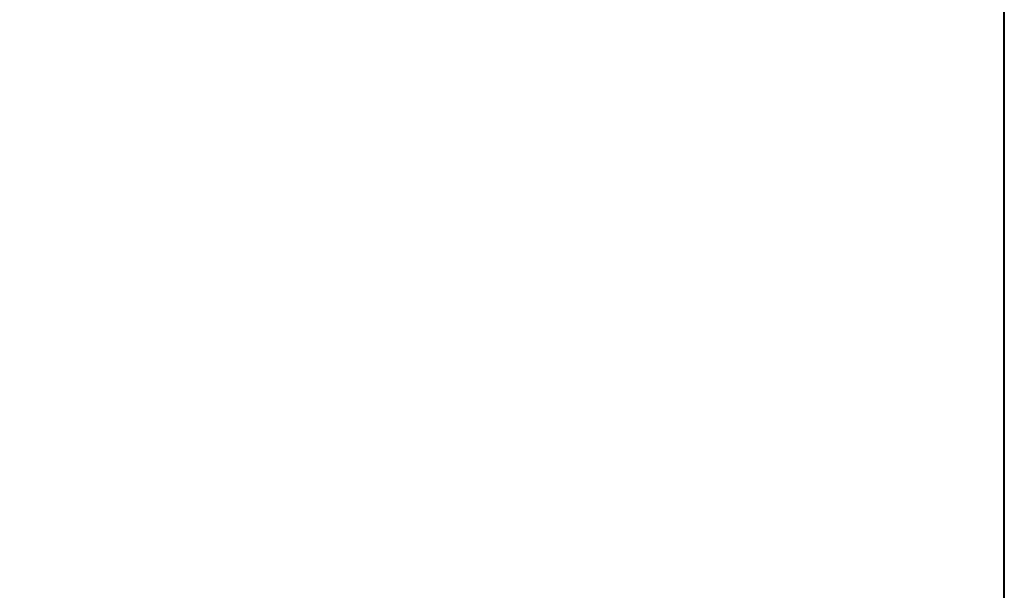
# Model space of a CAD drawing. Header units: millimetres. Extents: x 105028 to 874735, y -568483 to 191941.
# Tile 120 of 135: x 559485 to 580235, y 95960 to 107985. Entities that reach past the tile are written whole.
import ezdxf

# ---------------------------------------------------------------- set-up
doc = ezdxf.new("R2010")
doc.units = ezdxf.units.MM
doc.layers.add('формат', color=250, linetype='Continuous')
doc.styles.add('Arial', font='arial.ttf', dxfattribs={"width": 0.9, "height": 699.9999999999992})

# ---------------------------------------------------------------- blocks, each defined once
blk = doc.blocks.new('*U56')
at = {"lineweight": 40}
blk.add_lwpolyline([(-400, 4.999999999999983), (-4.999999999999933, 5.000000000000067), (-5.000000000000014, 589.0000000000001), (-400.0000000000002, 589.0000000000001)], close=True, dxfattribs=at)
at = {"style": 'Arial', "width": 0.9, "flags": 8}
blk.add_attdef('FORMAT', (-36.87188609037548, 1.257088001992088), '', height=2.8, dxfattribs=at)

msp = doc.modelspace()

# ---------------------------------------------------------------- block references
at = {"layer": 'формат', "xscale": 100, "yscale": 100, "zscale": 100}
msp.add_blockref('*U56', (580734.7403798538, 78333.9208188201), dxfattribs=at)

doc.saveas('drawing.dxf')
